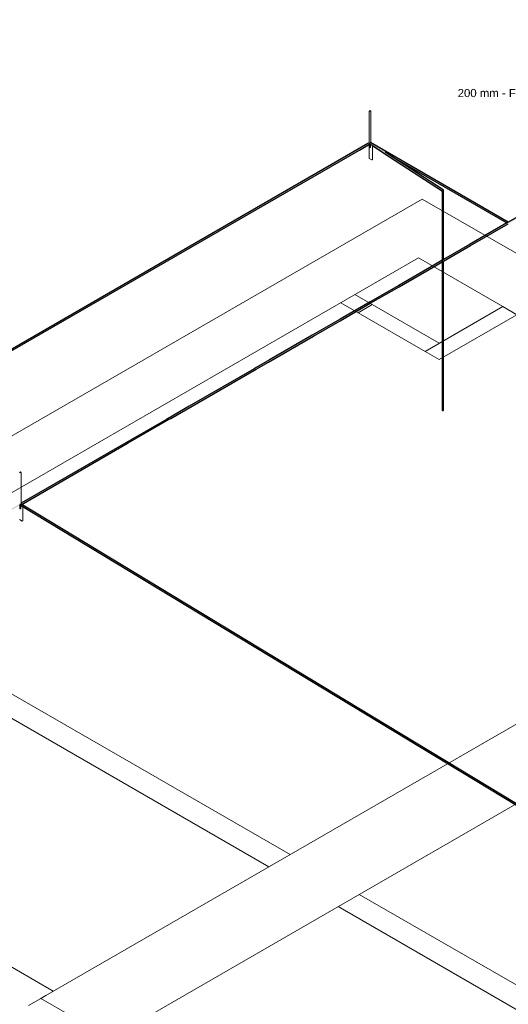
# Model space of a CAD drawing. Header units: millimetres. Extents: x 4477830 to 4478275, y -30323838 to -30323445.
# Tile 72 of 124: x 4478028 to 4478040, y -30323470 to -30323446. Entities that reach past the tile are written whole.
import ezdxf

# ---------------------------------------------------------------- set-up
doc = ezdxf.new("R2010")
doc.units = ezdxf.units.MM
doc.linetypes.add('NULL', pattern=[0])
for name, color, linetype, lineweight in [('IFC-Parede padrão-Contorno', 44, 'Continuous', 5), ('IFC-Parede-Contorno', 42, 'Continuous', 5), ('Nível 1', 7, 'Continuous', 0), ('PR-Captor', 9, 'Continuous', 18), ('PR-Condutos', 150, 'Continuous', 25), ('Textos', 7, 'Continuous', 9)]:
    doc.layers.add(name, color=color, linetype=linetype, lineweight=lineweight)
doc.styles.add('ARIAL', font='arial.ttf')

msp = doc.modelspace()

# ---------------------------------------------------------------- hatches: boundary and pattern name
at = {"layer": 'PR-Condutos', "linetype": 'Continuous', "true_color": 0x105689}
for points in [[(4478048.336, -30323446.294), (4478048.186, -30323446.381), (4478046.762, -30323447.203), (4478041.486, -30323450.249), (4478040.41, -30323450.87), (4478045.526, -30323447.916), (4478041.486, -30323450.249), (4478046.762, -30323447.203), (4478048.32, -30323446.303), (4478048.332, -30323446.294), (4478046.755, -30323447.204), (4478045.843, -30323447.731), (4478041.485, -30323450.248), (4478040.411, -30323450.868), (4478041.485, -30323450.248), (4478045.843, -30323447.731), (4478038.119, -30323452.19), (4478036.316, -30323453.232), (4478034.895, -30323454.053), (4478033.841, -30323454.662), (4478035.583, -30323453.656), (4478038.087, -30323452.21), (4478036.316, -30323453.233), (4478034.896, -30323454.053), (4478033.52, -30323454.848), (4478031.358, -30323456.097), (4478031.365, -30323456.097), (4478033.478, -30323454.876), (4478033.838, -30323454.668), (4478034.899, -30323454.055), (4478033.525, -30323454.849), (4478031.365, -30323456.097), (4478031.366, -30323456.097), (4478033.479, -30323454.876), (4478033.838, -30323454.669), (4478034.899, -30323454.055), (4478033.838, -30323454.669), (4478036.318, -30323453.236), (4478038.119, -30323452.196), (4478036.319, -30323453.236), (4478031.367, -30323456.097), (4478033.479, -30323454.876), (4478034.899, -30323454.055), (4478031.366, -30323456.097), (4478031.358, -30323456.097), (4478033.474, -30323454.875), (4478034.896, -30323454.053), (4478036.316, -30323453.233), (4478034.896, -30323454.053), (4478033.52, -30323454.848), (4478033.841, -30323454.663), (4478034.896, -30323454.053), (4478036.316, -30323453.233), (4478034.895, -30323454.053), (4478033.841, -30323454.662), (4478033.841, -30323454.662), (4478031.356, -30323456.097), (4478033.473, -30323454.875), (4478033.841, -30323454.662), (4478036.316, -30323453.232), (4478038.087, -30323452.209), (4478036.315, -30323453.231), (4478033.842, -30323454.66), (4478033.842, -30323454.66), (4478034.894, -30323454.052), (4478027.732, -30323458.187), (4478028.596, -30323457.688), (4478027.835, -30323458.13), (4478027.845, -30323458.124), (4478027.731, -30323458.196), (4478031.332, -30323456.118), (4478033.481, -30323454.877), (4478033.529, -30323454.849), (4478031.332, -30323456.118), (4478031.34, -30323456.118), (4478033.486, -30323454.878), (4478033.834, -30323454.677), (4478034.904, -30323454.058), (4478033.535, -30323454.85), (4478031.34, -30323456.118), (4478031.332, -30323456.118), (4478030.416, -30323456.647), (4478027.72, -30323458.209), (4478030.407, -30323456.658), (4478031.341, -30323456.118), (4478033.487, -30323454.878), (4478033.833, -30323454.678), (4478034.905, -30323454.059), (4478033.536, -30323454.85), (4478036.322, -30323453.24), (4478038.119, -30323452.202), (4478036.322, -30323453.241), (4478033.833, -30323454.679), (4478033.833, -30323454.679), (4478034.906, -30323454.059), (4478033.538, -30323454.85), (4478036.322, -30323453.241), (4478038.087, -30323452.221), (4478036.322, -30323453.24), (4478031.379, -30323456.097), (4478030.407, -30323456.658), (4478027.75, -30323458.192), (4478027.741, -30323458.202), (4478027.723, -30323458.215), (4478031.355, -30323456.118), (4478033.496, -30323454.88), (4478033.829, -30323454.687), (4478034.911, -30323454.062), (4478033.546, -30323454.851), (4478031.392, -30323456.096), (4478027.768, -30323458.19), (4478030.395, -30323456.673), (4478031.356, -30323456.118), (4478033.497, -30323454.88), (4478033.829, -30323454.689), (4478034.912, -30323454.063), (4478033.548, -30323454.851), (4478036.325, -30323453.246), (4478038.119, -30323452.21), (4478036.326, -30323453.247), (4478033.828, -30323454.69), (4478033.828, -30323454.69), (4478034.913, -30323454.063), (4478033.549, -30323454.851), (4478036.326, -30323453.247), (4478038.087, -30323452.228), (4478036.325, -30323453.246), (4478031.393, -30323456.096), (4478030.395, -30323456.673), (4478027.768, -30323458.19), (4478030.394, -30323456.675), (4478027.725, -30323458.222), (4478030.385, -30323456.685), (4478031.368, -30323456.117), (4478033.505, -30323454.882), (4478033.825, -30323454.697), (4478034.917, -30323454.066), (4478033.557, -30323454.852), (4478031.405, -30323456.096), (4478030.385, -30323456.685), (4478027.759, -30323458.202), (4478027.754, -30323458.21), (4478030.383, -30323456.687), (4478031.37, -30323456.117), (4478033.507, -30323454.882), (4478033.823, -30323454.7), (4478034.919, -30323454.067), (4478033.56, -30323454.852), (4478036.329, -30323453.252), (4478038.087, -30323452.236), (4478036.329, -30323453.251), (4478033.824, -30323454.699), (4478033.824, -30323454.698), (4478034.918, -30323454.066), (4478033.559, -30323454.852), (4478036.329, -30323453.251), (4478038.119, -30323452.217), (4478036.329, -30323453.252), (4478031.407, -30323456.096), (4478030.383, -30323456.687), (4478027.724, -30323458.227), (4478031.377, -30323456.117), (4478031.372, -30323456.117), (4478033.509, -30323454.883), (4478033.562, -30323454.852), (4478031.372, -30323456.117), (4478031.377, -30323456.117), (4478027.763, -30323458.205), (4478027.764, -30323458.206), (4478027.732, -30323458.225), (4478031.382, -30323456.117), (4478031.379, -30323456.117), (4478033.514, -30323454.884), (4478033.82, -30323454.707), (4478034.924, -30323454.069), (4478036.332, -30323453.255), (4478034.923, -30323454.069), (4478033.567, -30323454.853), (4478033.821, -30323454.706), (4478031.415, -30323456.095), (4478031.377, -30323456.117), (4478033.512, -30323454.883), (4478033.821, -30323454.705), (4478034.922, -30323454.069), (4478033.821, -30323454.705), (4478031.415, -30323456.095), (4478031.378, -30323456.117), (4478036.332, -30323453.255), (4478038.119, -30323452.223), (4478036.332, -30323453.256), (4478031.416, -30323456.095), (4478031.38, -30323456.117), (4478033.515, -30323454.884), (4478033.82, -30323454.708), (4478034.925, -30323454.07), (4478033.82, -30323454.708), (4478031.417, -30323456.095), (4478031.419, -30323456.095), (4478027.801, -30323458.185), (4478031.383, -30323456.117), (4478033.517, -30323454.884), (4478034.926, -30323454.071), (4478036.333, -30323453.258), (4478034.926, -30323454.071), (4478033.819, -30323454.71), (4478033.819, -30323454.71), (4478031.419, -30323456.095), (4478034.926, -30323454.071), (4478036.333, -30323453.258), (4478034.925, -30323454.07), (4478033.819, -30323454.71), (4478033.57, -30323454.853), (4478031.419, -30323456.095), (4478033.516, -30323454.884), (4478033.819, -30323454.709), (4478036.333, -30323453.258), (4478034.926, -30323454.071), (4478038.087, -30323452.245), (4478036.333, -30323453.258), (4478034.926, -30323454.071), (4478036.333, -30323453.258), (4478037.918, -30323452.343), (4478037.026, -30323452.858), (4478039.709, -30323451.309), (4478040.389, -30323450.916), (4478045.851, -30323447.761), (4478041.509, -30323450.269), (4478046.85, -30323447.185), (4478048.186, -30323446.413), (4478046.849, -30323447.185), (4478048.186, -30323446.409), (4478046.838, -30323447.187), (4478048.186, -30323446.409), (4478046.836, -30323447.188), (4478048.186, -30323446.408), (4478046.835, -30323447.188), (4478048.186, -30323446.402), (4478046.82, -30323447.191), (4478048.186, -30323446.402), (4478046.818, -30323447.191), (4478048.186, -30323446.401), (4478046.816, -30323447.192), (4478048.186, -30323446.394), (4478046.799, -30323447.195), (4478048.186, -30323446.394), (4478048.317, -30323446.318), (4478048.323, -30323446.308), (4478048.3, -30323446.323)], [(4478036.295, -30323449.321), (4478016.824, -30323460.563), (4478036.265, -30323449.34)], [(4478036.295, -30323449.322), (4478016.828, -30323460.562), (4478036.29, -30323449.329)], [(4478036.307, -30323449.319), (4478036.307, -30323449.319), (4478016.832, -30323460.563)], [(4478036.305, -30323449.321), (4478016.832, -30323460.563), (4478036.252, -30323449.358), (4478016.837, -30323460.567), (4478036.251, -30323449.358), (4478036.284, -30323449.34)], [(4478036.309, -30323449.338), (4478036.327, -30323449.322), (4478016.841, -30323460.573), (4478036.122, -30323449.448), (4478016.843, -30323460.579), (4478036.07, -30323449.484), (4478016.844, -30323460.585), (4478016.842, -30323460.589), (4478036.039, -30323449.506), (4478036.157, -30323449.438), (4478036.298, -30323449.353)], [(4478036.325, -30323449.305), (4478016.867, -30323460.538), (4478016.849, -30323460.55)], [(4478036.307, -30323449.319), (4478016.849, -30323460.55), (4478016.849, -30323460.554)], [(4478036.301, -30323449.337), (4478036.327, -30323449.322), (4478036.325, -30323449.318)], [(4478036.303, -30323449.342), (4478036.314, -30323449.349), (4478038.092, -30323450.503), (4478036.659, -30323449.57), (4478038.091, -30323450.499), (4478038.115, -30323450.487), (4478038.112, -30323450.478), (4478036.846, -30323449.656), (4478036.418, -30323449.378), (4478036.372, -30323449.35), (4478036.372, -30323449.353), (4478036.33, -30323449.327), (4478036.309, -30323449.319), (4478036.33, -30323449.33), (4478036.305, -30323449.325), (4478036.302, -30323449.33), (4478036.323, -30323449.342)], [(4478036.305, -30323449.325), (4478036.327, -30323449.331), (4478036.309, -30323449.32)], [(4478036.308, -30323449.319), (4478036.33, -30323449.333), (4478036.336, -30323449.335)], [(4478036.322, -30323449.316), (4478039.709, -30323451.272), (4478039.709, -30323451.272)], [(4478036.303, -30323449.328), (4478016.837, -30323460.567), (4478036.127, -30323449.438), (4478016.932, -30323460.52), (4478036.127, -30323449.438), (4478036.286, -30323449.346)], [(4478036.304, -30323449.351), (4478036.304, -30323449.349), (4478036.157, -30323449.438), (4478036.039, -30323449.506), (4478016.842, -30323460.589), (4478036.036, -30323449.508), (4478016.839, -30323460.591), (4478036.036, -30323449.508), (4478036.259, -30323449.379)], [(4478036.036, -30323449.508), (4478016.842, -30323460.589), (4478016.839, -30323460.591)], [(4478036.252, -30323449.358), (4478016.849, -30323460.554), (4478016.849, -30323460.56)], [(4478036.127, -30323449.438), (4478016.849, -30323460.56), (4478016.849, -30323460.568)], [(4478036.122, -30323449.448), (4478016.854, -30323460.565), (4478016.849, -30323460.576)], [(4478016.849, -30323460.582), (4478036.07, -30323449.484), (4478016.849, -30323460.575)], [(4478036.341, -30323449.329), (4478036.362, -30323449.349), (4478036.431, -30323449.389), (4478036.439, -30323449.396), (4478036.465, -30323449.409), (4478036.451, -30323449.406), (4478036.523, -30323449.446), (4478036.462, -30323449.415), (4478036.57, -30323449.477), (4478036.48, -30323449.429), (4478036.599, -30323449.496), (4478036.771, -30323449.607), (4478039.682, -30323451.288), (4478039.694, -30323451.281), (4478036.695, -30323449.549), (4478039.694, -30323451.281), (4478039.7, -30323451.277), (4478036.701, -30323449.545), (4478039.7, -30323451.277), (4478039.704, -30323451.275), (4478036.706, -30323449.542), (4478039.706, -30323451.274), (4478039.709, -30323451.272), (4478036.71, -30323449.54), (4478039.709, -30323451.272), (4478039.709, -30323451.272), (4478036.71, -30323449.54), (4478036.392, -30323449.357)], [(4478036.342, -30323449.328), (4478036.71, -30323449.54), (4478036.39, -30323449.355)], [(4478036.345, -30323449.37), (4478038.095, -30323450.506), (4478036.656, -30323449.571), (4478038.092, -30323450.503), (4478036.372, -30323449.387)], [(4478036.352, -30323449.35), (4478036.371, -30323449.361), (4478036.365, -30323449.352)], [(4478036.372, -30323449.345), (4478039.709, -30323451.272), (4478039.709, -30323451.272), (4478036.71, -30323449.54)], [(4478036.68, -30323449.549), (4478036.381, -30323449.376), (4478036.387, -30323449.385)], [(4478036.695, -30323449.549), (4478039.694, -30323451.281), (4478039.694, -30323451.281)], [(4478036.701, -30323449.545), (4478039.7, -30323451.277), (4478039.7, -30323451.277)], [(4478036.706, -30323449.542), (4478039.704, -30323451.275), (4478039.706, -30323451.274)], [(4478036.71, -30323449.54), (4478039.709, -30323451.272), (4478039.709, -30323451.272)], [(4478036.656, -30323449.571), (4478038.087, -30323450.501), (4478038.087, -30323450.5)], [(4478036.659, -30323449.57), (4478038.087, -30323450.5), (4478038.091, -30323450.499)], [(4478039.682, -30323451.288), (4478036.771, -30323449.607), (4478036.771, -30323449.608)], [(4478036.771, -30323449.608), (4478036.829, -30323449.645), (4478039.678, -30323451.29), (4478039.682, -30323451.288)], [(4478036.846, -30323449.656), (4478039.677, -30323451.291), (4478039.678, -30323451.29), (4478036.829, -30323449.645)], [(4478038.087, -30323452.209), (4478038.089, -30323452.208), (4478038.089, -30323450.806), (4478038.089, -30323450.502), (4478038.087, -30323450.493)], [(4478038.119, -30323452.19), (4478038.119, -30323450.492), (4478038.115, -30323450.485), (4478038.089, -30323450.497), (4478038.089, -30323452.207), (4478038.105, -30323452.198)], [(4478038.119, -30323450.492), (4478038.119, -30323452.19), (4478038.119, -30323452.19)], [(4478038.087, -30323450.804), (4478038.087, -30323452.209), (4478038.087, -30323452.209)], [(4478038.089, -30323452.207), (4478038.089, -30323452.207), (4478038.089, -30323450.806), (4478038.089, -30323450.806)], [(4478038.089, -30323452.208), (4478038.089, -30323452.208), (4478038.089, -30323450.806), (4478038.089, -30323450.806)], [(4478038.089, -30323450.806), (4478038.089, -30323452.208), (4478038.089, -30323452.207)], [(4478038.087, -30323452.214), (4478036.318, -30323453.236), (4478034.899, -30323454.055), (4478033.526, -30323454.849), (4478031.367, -30323456.097), (4478033.48, -30323454.876), (4478033.837, -30323454.67), (4478034.9, -30323454.056), (4478033.527, -30323454.849), (4478036.319, -30323453.236)], [(4478038.087, -30323452.21), (4478036.316, -30323453.233), (4478034.896, -30323454.053), (4478033.841, -30323454.663), (4478036.316, -30323453.233)], [(4478038.087, -30323455.487), (4478038.087, -30323452.209), (4478038.087, -30323455.893), (4478038.089, -30323455.897), (4478038.089, -30323455.496), (4478038.089, -30323452.207), (4478038.089, -30323455.495), (4478038.089, -30323452.208), (4478038.088, -30323455.491), (4478038.088, -30323452.208)], [(4478038.113, -30323455.899), (4478038.116, -30323452.229), (4478038.112, -30323452.232)], [(4478038.116, -30323452.192), (4478038.113, -30323455.899), (4478038.115, -30323455.897)], [(4478038.117, -30323452.191), (4478038.115, -30323455.897), (4478038.117, -30323455.896)], [(4478038.115, -30323455.897), (4478038.117, -30323452.229), (4478038.116, -30323452.229)], [(4478038.118, -30323452.19), (4478038.117, -30323455.896), (4478038.118, -30323455.894)], [(4478038.117, -30323455.896), (4478038.118, -30323452.228), (4478038.117, -30323452.229)], [(4478038.119, -30323452.19), (4478038.118, -30323455.894), (4478038.119, -30323455.892)], [(4478038.118, -30323455.894), (4478038.119, -30323452.228), (4478038.118, -30323452.228)], [(4478038.119, -30323455.892), (4478038.119, -30323452.228), (4478038.119, -30323452.228)], [(4478038.087, -30323452.242), (4478036.332, -30323453.255), (4478034.924, -30323454.069), (4478033.568, -30323454.853), (4478036.332, -30323453.256)], [(4478037.917, -30323452.343), (4478036.333, -30323453.258), (4478034.926, -30323454.071), (4478033.819, -30323454.71), (4478036.333, -30323453.258)], [(4478038.087, -30323452.246), (4478036.333, -30323453.258), (4478037.026, -30323452.858)], [(4478038.087, -30323455.487), (4478038.088, -30323452.245), (4478038.087, -30323452.246)], [(4478038.087, -30323455.487), (4478038.087, -30323452.246), (4478038.087, -30323452.246)], [(4478038.088, -30323455.491), (4478038.089, -30323452.245), (4478038.088, -30323452.245)], [(4478038.089, -30323455.496), (4478038.092, -30323452.243), (4478038.089, -30323452.245)], [(4478038.092, -30323452.243), (4478038.089, -30323455.897), (4478038.092, -30323455.898)], [(4478038.089, -30323455.495), (4478038.089, -30323452.245), (4478038.089, -30323452.245)], [(4478038.089, -30323455.495), (4478038.089, -30323452.245), (4478038.089, -30323452.245)], [(4478038.089, -30323455.496), (4478038.089, -30323452.245), (4478038.089, -30323452.245)], [(4478038.093, -30323452.243), (4478038.092, -30323452.243), (4478038.092, -30323455.898), (4478038.094, -30323455.9)], [(4478038.094, -30323455.9), (4478038.094, -30323452.242), (4478038.093, -30323452.242)], [(4478038.094, -30323452.242), (4478038.094, -30323455.9), (4478038.097, -30323455.9), (4478038.098, -30323452.24)], [(4478038.099, -30323452.239), (4478038.098, -30323452.24), (4478038.097, -30323455.9), (4478038.1, -30323455.901)], [(4478038.099, -30323452.239), (4478038.1, -30323455.901), (4478038.107, -30323455.901), (4478038.106, -30323452.235)], [(4478038.111, -30323452.232), (4478038.106, -30323452.235), (4478038.107, -30323455.901), (4478038.11, -30323455.9)], [(4478038.112, -30323452.232), (4478038.111, -30323452.232), (4478038.11, -30323455.9), (4478038.113, -30323455.899)], [(4478036.316, -30323453.232), (4478034.895, -30323454.053), (4478033.518, -30323454.848), (4478031.356, -30323456.097), (4478034.895, -30323454.053)], [(4478036.315, -30323453.231), (4478034.894, -30323454.052), (4478033.516, -30323454.848)], [(4478036.333, -30323453.258), (4478034.926, -30323454.071), (4478033.572, -30323454.853), (4478034.926, -30323454.071)], [(4478034.923, -30323454.069), (4478033.821, -30323454.706), (4478033.513, -30323454.884)], [(4478034.894, -30323454.052), (4478033.842, -30323454.66), (4478033.516, -30323454.848)], [(4478034.895, -30323454.053), (4478033.841, -30323454.662), (4478033.518, -30323454.848)], [(4478034.895, -30323454.053), (4478033.841, -30323454.662), (4478033.519, -30323454.848)], [(4478034.896, -30323454.053), (4478033.841, -30323454.663), (4478033.519, -30323454.848)], [(4478034.896, -30323454.053), (4478033.841, -30323454.663), (4478033.52, -30323454.848)], [(4478034.899, -30323454.055), (4478033.838, -30323454.668), (4478033.525, -30323454.849)], [(4478034.899, -30323454.055), (4478033.838, -30323454.669), (4478033.526, -30323454.849)], [(4478034.9, -30323454.056), (4478033.837, -30323454.67), (4478033.527, -30323454.849)], [(4478034.904, -30323454.058), (4478033.834, -30323454.677), (4478033.535, -30323454.85)], [(4478034.905, -30323454.059), (4478033.833, -30323454.678), (4478033.536, -30323454.85)], [(4478034.906, -30323454.059), (4478033.833, -30323454.679), (4478033.538, -30323454.85)], [(4478034.911, -30323454.062), (4478033.829, -30323454.687), (4478033.546, -30323454.851)], [(4478034.912, -30323454.063), (4478033.829, -30323454.689), (4478033.548, -30323454.851)], [(4478034.913, -30323454.063), (4478033.828, -30323454.69), (4478033.549, -30323454.851)], [(4478034.917, -30323454.066), (4478033.825, -30323454.697), (4478033.557, -30323454.852)], [(4478034.918, -30323454.066), (4478033.824, -30323454.698), (4478033.559, -30323454.852)], [(4478034.919, -30323454.067), (4478033.823, -30323454.7), (4478033.56, -30323454.852)], [(4478034.922, -30323454.069), (4478033.821, -30323454.705), (4478033.566, -30323454.853)], [(4478034.923, -30323454.069), (4478033.821, -30323454.706), (4478033.567, -30323454.853)], [(4478034.924, -30323454.069), (4478033.82, -30323454.707), (4478033.568, -30323454.853)], [(4478034.925, -30323454.07), (4478033.82, -30323454.708), (4478033.569, -30323454.853)], [(4478034.925, -30323454.07), (4478033.819, -30323454.709), (4478033.571, -30323454.853)], [(4478034.926, -30323454.071), (4478033.819, -30323454.71), (4478033.571, -30323454.853)], [(4478034.926, -30323454.071), (4478033.819, -30323454.71), (4478033.571, -30323454.853)], [(4478033.819, -30323454.71), (4478031.42, -30323456.095), (4478033.517, -30323454.885)], [(4478030.416, -30323456.647), (4478027.745, -30323458.188), (4478027.741, -30323458.197)], [(4478030.394, -30323456.675), (4478027.754, -30323458.198), (4478027.75, -30323458.207)], [(4478028.596, -30323457.688), (4478027.741, -30323458.182), (4478027.741, -30323458.184)], [(4478027.701, -30323458.213), (4478026.856, -30323458.683), (4478022.944, -30323460.862), (4478020.296, -30323462.337), (4478019.819, -30323462.602), (4478019.794, -30323462.62), (4478019.822, -30323462.604), (4478019.798, -30323462.622), (4478020.304, -30323462.34), (4478026.848, -30323458.695), (4478022.947, -30323460.868), (4478026.276, -30323459.013), (4478026.848, -30323458.695), (4478022.946, -30323460.866), (4478026.276, -30323459.013), (4478026.848, -30323458.694), (4478022.946, -30323460.866), (4478026.848, -30323458.695), (4478022.947, -30323460.868), (4478026.816, -30323458.713), (4478022.947, -30323460.868), (4478020.304, -30323462.34), (4478019.798, -30323462.622), (4478019.822, -30323462.604), (4478019.794, -30323462.62), (4478019.819, -30323462.602), (4478020.296, -30323462.337), (4478022.944, -30323460.862), (4478026.279, -30323459.005), (4478027.701, -30323458.213), (4478027.707, -30323458.204), (4478027.372, -30323458.392), (4478027.697, -30323458.209), (4478026.856, -30323458.678), (4478022.941, -30323460.858), (4478026.281, -30323458.998), (4478027.678, -30323458.22), (4478026.856, -30323458.677), (4478022.94, -30323460.857), (4478025.287, -30323459.551), (4478026.848, -30323458.682), (4478027.695, -30323458.208), (4478020.286, -30323462.332), (4478019.81, -30323462.597), (4478022.939, -30323460.855), (4478025.29, -30323459.547), (4478026.848, -30323458.679), (4478011.697, -30323467.11), (4478011.701, -30323467.11), (4478012.487, -30323466.674), (4478011.707, -30323467.109), (4478011.716, -30323467.113), (4478011.733, -30323467.105), (4478011.725, -30323467.117), (4478011.73, -30323467.122), (4478012.47, -30323466.711), (4478011.737, -30323467.123), (4478012.467, -30323466.717), (4478011.739, -30323467.124), (4478016.405, -30323464.528), (4478016.616, -30323464.41), (4478016.615, -30323464.41), (4478016.405, -30323464.527), (4478018.617, -30323463.295), (4478016.615, -30323464.41), (4478016.616, -30323464.41), (4478018.617, -30323463.296), (4478020.32, -30323462.348), (4478026.848, -30323458.714), (4478022.956, -30323460.88), (4478026.848, -30323458.714), (4478022.955, -30323460.879), (4478026.848, -30323458.71), (4478020.317, -30323462.346), (4478026.848, -30323458.71), (4478022.954, -30323460.878), (4478026.848, -30323458.709), (4478022.953, -30323460.877), (4478026.848, -30323458.709), (4478022.952, -30323460.875), (4478026.848, -30323458.703), (4478020.311, -30323462.344), (4478026.848, -30323458.703), (4478022.951, -30323460.873), (4478026.848, -30323458.702), (4478022.95, -30323460.872), (4478026.848, -30323458.702), (4478027.378, -30323458.403), (4478027.701, -30323458.22), (4478027.731, -30323458.196)], [(4478027.718, -30323458.218), (4478027.738, -30323458.207), (4478027.738, -30323458.202), (4478027.713, -30323458.218), (4478027.711, -30323458.215), (4478027.38, -30323458.406), (4478026.848, -30323458.702), (4478022.95, -30323460.872), (4478026.848, -30323458.702), (4478022.951, -30323460.873), (4478026.816, -30323458.721), (4478022.951, -30323460.873), (4478026.816, -30323458.721), (4478027.701, -30323458.228), (4478027.705, -30323458.22)], [(4478027.738, -30323458.208), (4478027.712, -30323458.222), (4478026.848, -30323458.703), (4478022.952, -30323460.875), (4478027.551, -30323458.318), (4478026.848, -30323458.709), (4478022.954, -30323460.878), (4478026.816, -30323458.728), (4478027.701, -30323458.235), (4478027.712, -30323458.222), (4478027.727, -30323458.22)], [(4478027.72, -30323458.227), (4478027.727, -30323458.22), (4478026.848, -30323458.71), (4478022.955, -30323460.879), (4478026.816, -30323458.732), (4478022.956, -30323460.88), (4478026.816, -30323458.732), (4478022.956, -30323460.881), (4478026.816, -30323458.732), (4478027.67, -30323458.257)], [(4478027.723, -30323458.229), (4478027.722, -30323458.228), (4478026.848, -30323458.714), (4478022.956, -30323460.881), (4478026.816, -30323458.734), (4478022.956, -30323460.881), (4478026.816, -30323458.734), (4478022.957, -30323460.882), (4478027.667, -30323458.261)], [(4478026.848, -30323458.682), (4478027.586, -30323458.271), (4478027.716, -30323458.196)], [(4478027.712, -30323458.214), (4478027.737, -30323458.2), (4478027.731, -30323458.196)], [(4478027.738, -30323458.217), (4478027.716, -30323458.204), (4478027.713, -30323458.21), (4478027.726, -30323458.218)], [(4478027.713, -30323458.221), (4478040.783, -30323466.136), (4478051.188, -30323472.435)], [(4478027.713, -30323458.221), (4478027.725, -30323458.229), (4478027.728, -30323458.226)], [(4478027.741, -30323458.212), (4478027.72, -30323458.199), (4478027.716, -30323458.204), (4478027.741, -30323458.219)], [(4478027.725, -30323458.229), (4478027.786, -30323458.266), (4478051.188, -30323472.435), (4478040.879, -30323466.191), (4478051.187, -30323472.43), (4478048.511, -30323470.81), (4478048.512, -30323470.81), (4478046.116, -30323469.359), (4478048.513, -30323470.808), (4478048.515, -30323470.805), (4478046.117, -30323469.352), (4478048.517, -30323470.802), (4478048.519, -30323470.8), (4478046.117, -30323469.345), (4478048.521, -30323470.797), (4478048.523, -30323470.794), (4478046.118, -30323469.338), (4478048.524, -30323470.792), (4478048.527, -30323470.789), (4478046.119, -30323469.332), (4478036.352, -30323463.417), (4478028.109, -30323458.428), (4478027.783, -30323458.231), (4478027.764, -30323458.224), (4478027.783, -30323458.237), (4478036.346, -30323463.425), (4478028.097, -30323458.435), (4478027.783, -30323458.245), (4478027.718, -30323458.22), (4478027.782, -30323458.259)], [(4478027.741, -30323458.208), (4478027.72, -30323458.199), (4478027.741, -30323458.212)], [(4478051.191, -30323472.438), (4478040.783, -30323466.136), (4478027.724, -30323458.229)], [(4478027.734, -30323458.236), (4478028.081, -30323458.444), (4478027.786, -30323458.266)], [(4478027.747, -30323458.186), (4478027.853, -30323458.12), (4478027.741, -30323458.184)], [(4478027.741, -30323458.204), (4478027.741, -30323458.206), (4478036.352, -30323463.417), (4478046.119, -30323469.332), (4478048.527, -30323470.789), (4478048.527, -30323470.788), (4478027.783, -30323458.227)], [(4478027.745, -30323458.222), (4478036.346, -30323463.425), (4478027.783, -30323458.237)], [(4478027.787, -30323458.268), (4478040.783, -30323466.136), (4478028.081, -30323458.444)]]:
    msp.add_hatch(color=146, dxfattribs=at).paths.add_polyline_path(points)

# ---------------------------------------------------------------- linework, layer by layer
at = {"layer": 'IFC-Parede padrão-Contorno', "color": 8, "lineweight": 5}
for p, q in [((4478036.366, -30323453.297), (4478036.019, -30323453.497)), ((4478036.366, -30323453.297), (4478038.011, -30323454.247)), ((4478039.573, -30323453.346), (4478037.665, -30323454.447)), ((4478039.573, -30323453.346), (4478039.919, -30323453.546)), ((4478036.019, -30323453.497), (4478037.665, -30323454.447)), ((4478039.919, -30323453.546), (4478038.011, -30323454.647)), ((4478037.665, -30323454.447), (4478038.011, -30323454.647)), ((4478023.234, -30323460.401), (4478034.35, -30323466.818)), ((4478022.714, -30323460.701), (4478033.83, -30323467.118)), ((4478036.047, -30323467.798), (4478081.258, -30323493.901)), ((4478035.528, -30323468.098), (4478080.738, -30323494.201))]:
    msp.add_line(p, q, dxfattribs=at)
at = {"layer": 'IFC-Parede-Contorno', "color": 8, "lineweight": 5}
for p, q in [((4478016.199, -30323463.056), (4478028.533, -30323470.177)), ((4478040.339, -30323463.361), (4478028.354, -30323470.28)), ((4478041.906, -30323464.416), (4478029.922, -30323471.335)), ((4478028.224, -30323470.355), (4478027.923, -30323470.529)), ((4478028.354, -30323470.28), (4478028.224, -30323470.355)), ((4478028.224, -30323470.355), (4478028.938, -30323470.767))]:
    msp.add_line(p, q, dxfattribs=at)
at = {"layer": 'Nível 1', "color": 8, "lineweight": 5}
for p, q in [((4478016.199, -30323463.056), (4478037.595, -30323450.703)), ((4478037.595, -30323450.703), (4478065.431, -30323466.774)), ((4478037.5, -30323452.149), (4478017.404, -30323463.751)), ((4478039.573, -30323453.346), (4478037.5, -30323452.149)), ((4478036.366, -30323453.297), (4478035.938, -30323453.051)), ((4478036.019, -30323453.497), (4478035.592, -30323453.251))]:
    msp.add_line(p, q, dxfattribs=at)
at = {"layer": 'PR-Captor', "color": 251}
for p, q in [((4478036.313, -30323448.53), (4478036.295, -30323448.55)), ((4478036.295, -30323448.55), (4478036.295, -30323448.57)), ((4478036.295, -30323448.57), (4478036.295, -30323449.254)), ((4478036.33, -30323448.55), (4478036.313, -30323448.53)), ((4478036.33, -30323448.57), (4478036.33, -30323448.55)), ((4478036.33, -30323449.107), (4478036.33, -30323448.57)), ((4478036.291, -30323449.302), (4478036.29, -30323449.303)), ((4478036.29, -30323449.303), (4478036.29, -30323449.303)), ((4478036.29, -30323449.303), (4478036.29, -30323449.321)), ((4478036.294, -30323449.3), (4478036.291, -30323449.302)), ((4478036.295, -30323449.3), (4478036.294, -30323449.3)), ((4478036.295, -30323449.254), (4478036.295, -30323449.278)), ((4478036.295, -30323449.278), (4478036.295, -30323449.295)), ((4478036.295, -30323449.295), (4478036.295, -30323449.3)), ((4478036.295, -30323449.3), (4478036.295, -30323449.312)), ((4478036.295, -30323449.312), (4478036.295, -30323449.321)), ((4478036.295, -30323449.321), (4478036.295, -30323449.34)), ((4478036.33, -30323449.265), (4478036.33, -30323449.107)), ((4478036.33, -30323449.28), (4478036.33, -30323449.265)), ((4478036.33, -30323449.291), (4478036.33, -30323449.28)), ((4478036.33, -30323449.303), (4478036.33, -30323449.291)), ((4478036.33, -30323449.312), (4478036.33, -30323449.303)), ((4478036.33, -30323449.312), (4478036.33, -30323449.312)), ((4478036.33, -30323449.319), (4478036.33, -30323449.312)), ((4478036.33, -30323449.338), (4478036.33, -30323449.319)), ((4478036.34, -30323449.317), (4478036.339, -30323449.317)), ((4478036.341, -30323449.318), (4478036.34, -30323449.317)), ((4478036.344, -30323449.32), (4478036.341, -30323449.318)), ((4478036.352, -30323449.324), (4478036.344, -30323449.32)), ((4478036.364, -30323449.331), (4478036.352, -30323449.324)), ((4478036.29, -30323449.354), (4478036.29, -30323449.41)), ((4478036.29, -30323449.41), (4478036.29, -30323449.438)), ((4478036.29, -30323449.438), (4478036.29, -30323449.703)), ((4478036.299, -30323449.356), (4478036.299, -30323449.361)), ((4478036.299, -30323449.361), (4478036.299, -30323449.438)), ((4478036.299, -30323449.438), (4478036.305, -30323449.438)), ((4478036.305, -30323449.438), (4478036.327, -30323449.438)), ((4478036.327, -30323449.362), (4478036.327, -30323449.358)), ((4478036.327, -30323449.366), (4478036.327, -30323449.362)), ((4478036.327, -30323449.372), (4478036.327, -30323449.366)), ((4478036.327, -30323449.428), (4478036.327, -30323449.372)), ((4478036.327, -30323449.438), (4478036.327, -30323449.428)), ((4478036.372, -30323449.336), (4478036.364, -30323449.331)), ((4478036.372, -30323449.339), (4478036.372, -30323449.336)), ((4478036.372, -30323449.345), (4478036.372, -30323449.339)), ((4478036.372, -30323449.398), (4478036.372, -30323449.387)), ((4478036.372, -30323449.411), (4478036.372, -30323449.398)), ((4478036.372, -30323449.583), (4478036.372, -30323449.411)), ((4478036.29, -30323449.703), (4478036.36, -30323449.743)), ((4478036.36, -30323449.743), (4478036.372, -30323449.736)), ((4478036.372, -30323449.678), (4478036.372, -30323449.583)), ((4478036.372, -30323449.736), (4478036.372, -30323449.678)), ((4478027.724, -30323457.41), (4478027.707, -30323457.43)), ((4478027.741, -30323457.43), (4478027.724, -30323457.41)), ((4478027.741, -30323457.45), (4478027.741, -30323457.43)), ((4478027.741, -30323457.575), (4478027.741, -30323457.45)), ((4478027.741, -30323458.06), (4478027.741, -30323457.575)), ((4478027.71, -30323458.237), (4478027.71, -30323458.269)), ((4478027.71, -30323458.269), (4478027.71, -30323458.318)), ((4478027.738, -30323458.243), (4478027.738, -30323458.238)), ((4478027.738, -30323458.249), (4478027.738, -30323458.243)), ((4478027.738, -30323458.318), (4478027.738, -30323458.249)), ((4478027.741, -30323458.153), (4478027.741, -30323458.06)), ((4478027.741, -30323458.182), (4478027.741, -30323458.153)), ((4478027.741, -30323458.186), (4478027.741, -30323458.182)), ((4478027.741, -30323458.182), (4478027.741, -30323458.182)), ((4478027.741, -30323458.186), (4478027.741, -30323458.186)), ((4478027.741, -30323458.186), (4478027.741, -30323458.186)), ((4478027.741, -30323458.187), (4478027.741, -30323458.186)), ((4478027.741, -30323458.192), (4478027.741, -30323458.187)), ((4478027.741, -30323458.194), (4478027.741, -30323458.192)), ((4478027.741, -30323458.202), (4478027.741, -30323458.194)), ((4478027.741, -30323458.204), (4478027.741, -30323458.202)), ((4478027.741, -30323458.218), (4478027.741, -30323458.204)), ((4478027.783, -30323458.216), (4478027.764, -30323458.206)), ((4478027.783, -30323458.265), (4478027.783, -30323458.216)), ((4478027.783, -30323458.297), (4478027.783, -30323458.265)), ((4478027.71, -30323458.318), (4478027.738, -30323458.318)), ((4478027.783, -30323458.605), (4478027.783, -30323458.297)), ((4478027.701, -30323458.583), (4478027.771, -30323458.623)), ((4478027.771, -30323458.623), (4478027.783, -30323458.616)), ((4478027.783, -30323458.616), (4478027.783, -30323458.605))]:
    msp.add_line(p, q, dxfattribs=at)
at = {"layer": 'PR-Condutos'}
for p, q in [((4478036.29, -30323449.324), (4478036.263, -30323449.34)), ((4478036.295, -30323449.321), (4478036.29, -30323449.324)), ((4478039.709, -30323451.272), (4478036.322, -30323449.316)), ((4478036.335, -30323449.31), (4478036.33, -30323449.306)), ((4478036.336, -30323449.311), (4478036.335, -30323449.31)), ((4478036.335, -30323449.31), (4478036.335, -30323449.31)), ((4478036.339, -30323449.316), (4478036.336, -30323449.311)), ((4478036.339, -30323449.317), (4478036.339, -30323449.316)), ((4478036.341, -30323449.322), (4478036.339, -30323449.317)), ((4478036.341, -30323449.323), (4478036.341, -30323449.322)), ((4478036.341, -30323449.325), (4478036.341, -30323449.323)), ((4478036.342, -30323449.327), (4478036.341, -30323449.325)), ((4478016.839, -30323460.591), (4478036.036, -30323449.508)), ((4478036.263, -30323449.34), (4478017.077, -30323460.416)), ((4478036.036, -30323449.508), (4478036.051, -30323449.499)), ((4478036.051, -30323449.499), (4478036.259, -30323449.379)), ((4478036.259, -30323449.379), (4478036.262, -30323449.377)), ((4478036.262, -30323449.377), (4478036.286, -30323449.364)), ((4478036.286, -30323449.364), (4478036.287, -30323449.363)), ((4478036.287, -30323449.363), (4478036.298, -30323449.357)), ((4478036.298, -30323449.357), (4478036.305, -30323449.353)), ((4478036.305, -30323449.353), (4478036.311, -30323449.349)), ((4478036.311, -30323449.349), (4478036.313, -30323449.348)), ((4478036.312, -30323449.348), (4478036.315, -30323449.35)), ((4478036.315, -30323449.35), (4478036.327, -30323449.358)), ((4478036.327, -30323449.358), (4478036.331, -30323449.36)), ((4478036.331, -30323449.36), (4478036.345, -30323449.37)), ((4478036.345, -30323449.37), (4478036.365, -30323449.382)), ((4478036.365, -30323449.382), (4478036.372, -30323449.387)), ((4478036.372, -30323449.387), (4478036.656, -30323449.571)), ((4478036.846, -30323449.656), (4478036.687, -30323449.553)), ((4478036.656, -30323449.571), (4478038.095, -30323450.506)), ((4478036.846, -30323449.656), (4478039.677, -30323451.291)), ((4478038.112, -30323450.478), (4478036.846, -30323449.656)), ((4478038.087, -30323450.493), (4478038.087, -30323450.804)), ((4478038.115, -30323450.482), (4478038.112, -30323450.478)), ((4478038.115, -30323450.485), (4478038.115, -30323450.482)), ((4478038.115, -30323450.487), (4478038.115, -30323450.485)), ((4478038.118, -30323450.488), (4478038.115, -30323450.485)), ((4478038.119, -30323450.492), (4478038.118, -30323450.488)), ((4478038.119, -30323452.19), (4478038.119, -30323450.492)), ((4478038.087, -30323450.804), (4478038.087, -30323452.209)), ((4478040.085, -30323451.055), (4478039.709, -30323451.272)), ((4478039.677, -30323451.291), (4478038.756, -30323451.822)), ((4478038.779, -30323451.846), (4478039.709, -30323451.309)), ((4478039.709, -30323451.272), (4478039.677, -30323451.291)), ((4478038.756, -30323451.822), (4478038.119, -30323452.19)), ((4478038.119, -30323452.228), (4478038.779, -30323451.846)), ((4478038.087, -30323452.209), (4478037.879, -30323452.329)), ((4478038.119, -30323452.19), (4478038.087, -30323452.209)), ((4478038.087, -30323452.209), (4478038.087, -30323455.486)), ((4478038.087, -30323452.246), (4478038.119, -30323452.228)), ((4478038.119, -30323455.892), (4478038.119, -30323452.228)), ((4478037.879, -30323452.329), (4478037.02, -30323452.825)), ((4478037.026, -30323452.858), (4478037.918, -30323452.343)), ((4478037.918, -30323452.343), (4478038.087, -30323452.246)), ((4478037.02, -30323452.825), (4478036.315, -30323453.231)), ((4478036.333, -30323453.258), (4478037.026, -30323452.858)), ((4478035.576, -30323453.696), (4478036.333, -30323453.258)), ((4478036.315, -30323453.231), (4478035.583, -30323453.654)), ((4478035.583, -30323453.654), (4478034.894, -30323454.052)), ((4478034.926, -30323454.071), (4478035.576, -30323453.696)), ((4478033.818, -30323454.711), (4478034.926, -30323454.071)), ((4478034.894, -30323454.052), (4478033.842, -30323454.659)), ((4478031.42, -30323456.095), (4478033.517, -30323454.885)), ((4478033.47, -30323454.874), (4478031.869, -30323455.798)), ((4478033.515, -30323454.848), (4478033.47, -30323454.874)), ((4478033.842, -30323454.659), (4478033.515, -30323454.848)), ((4478033.517, -30323454.885), (4478033.572, -30323454.853)), ((4478033.572, -30323454.853), (4478033.818, -30323454.711)), ((4478038.087, -30323455.486), (4478038.087, -30323455.893)), ((4478031.869, -30323455.798), (4478031.351, -30323456.097)), ((4478031.351, -30323456.097), (4478031.314, -30323456.119)), ((4478031.383, -30323456.117), (4478031.42, -30323456.095)), ((4478038.087, -30323455.893), (4478038.088, -30323455.895)), ((4478038.088, -30323455.895), (4478038.089, -30323455.897)), ((4478038.089, -30323455.897), (4478038.092, -30323455.898)), ((4478038.092, -30323455.898), (4478038.094, -30323455.9)), ((4478038.094, -30323455.9), (4478038.097, -30323455.9)), ((4478038.097, -30323455.9), (4478038.1, -30323455.901)), ((4478038.1, -30323455.901), (4478038.104, -30323455.901)), ((4478038.104, -30323455.901), (4478038.107, -30323455.901)), ((4478038.107, -30323455.901), (4478038.11, -30323455.9)), ((4478038.11, -30323455.9), (4478038.113, -30323455.899)), ((4478038.113, -30323455.899), (4478038.115, -30323455.897)), ((4478038.115, -30323455.897), (4478038.117, -30323455.896)), ((4478038.117, -30323455.896), (4478038.118, -30323455.894)), ((4478038.118, -30323455.894), (4478038.119, -30323455.892)), ((4478030.374, -30323456.699), (4478031.383, -30323456.117)), ((4478031.314, -30323456.119), (4478030.43, -30323456.629)), ((4478027.801, -30323458.185), (4478030.374, -30323456.699)), ((4478030.43, -30323456.629), (4478028.596, -30323457.688)), ((4478028.596, -30323457.688), (4478027.741, -30323458.182)), ((4478027.701, -30323458.242), (4478027.721, -30323458.231)), ((4478027.712, -30323458.22), (4478027.713, -30323458.221)), ((4478027.716, -30323458.204), (4478027.713, -30323458.21)), ((4478027.715, -30323458.224), (4478027.723, -30323458.229)), ((4478027.72, -30323458.199), (4478027.716, -30323458.204)), ((4478027.723, -30323458.229), (4478027.724, -30323458.229)), ((4478027.724, -30323458.229), (4478040.762, -30323466.124)), ((4478027.732, -30323458.224), (4478027.801, -30323458.185)), ((4478027.753, -30323458.209), (4478027.741, -30323458.202)), ((4478027.754, -30323458.21), (4478027.753, -30323458.209)), ((4478027.758, -30323458.213), (4478027.754, -30323458.21)), ((4478027.771, -30323458.22), (4478027.758, -30323458.213)), ((4478027.774, -30323458.222), (4478027.771, -30323458.22)), ((4478027.783, -30323458.227), (4478027.774, -30323458.222)), ((4478028.112, -30323458.427), (4478027.783, -30323458.227)), ((4478036.352, -30323463.416), (4478028.112, -30323458.427)), ((4478046.119, -30323469.33), (4478036.352, -30323463.416))]:
    msp.add_line(p, q, dxfattribs=at)

# ---------------------------------------------------------------- texts
at = {"layer": 'Textos', "linetype": 'NULL', "insert": (4478038.466, -30323448.258), "char_height": 0.2, "width": 6.39634, "attachment_point": 7, "line_spacing_factor": 0.6, "style": 'ARIAL'}
msp.add_mtext('200 mm - Fixação vertical', dxfattribs=at)

doc.saveas('drawing.dxf')
